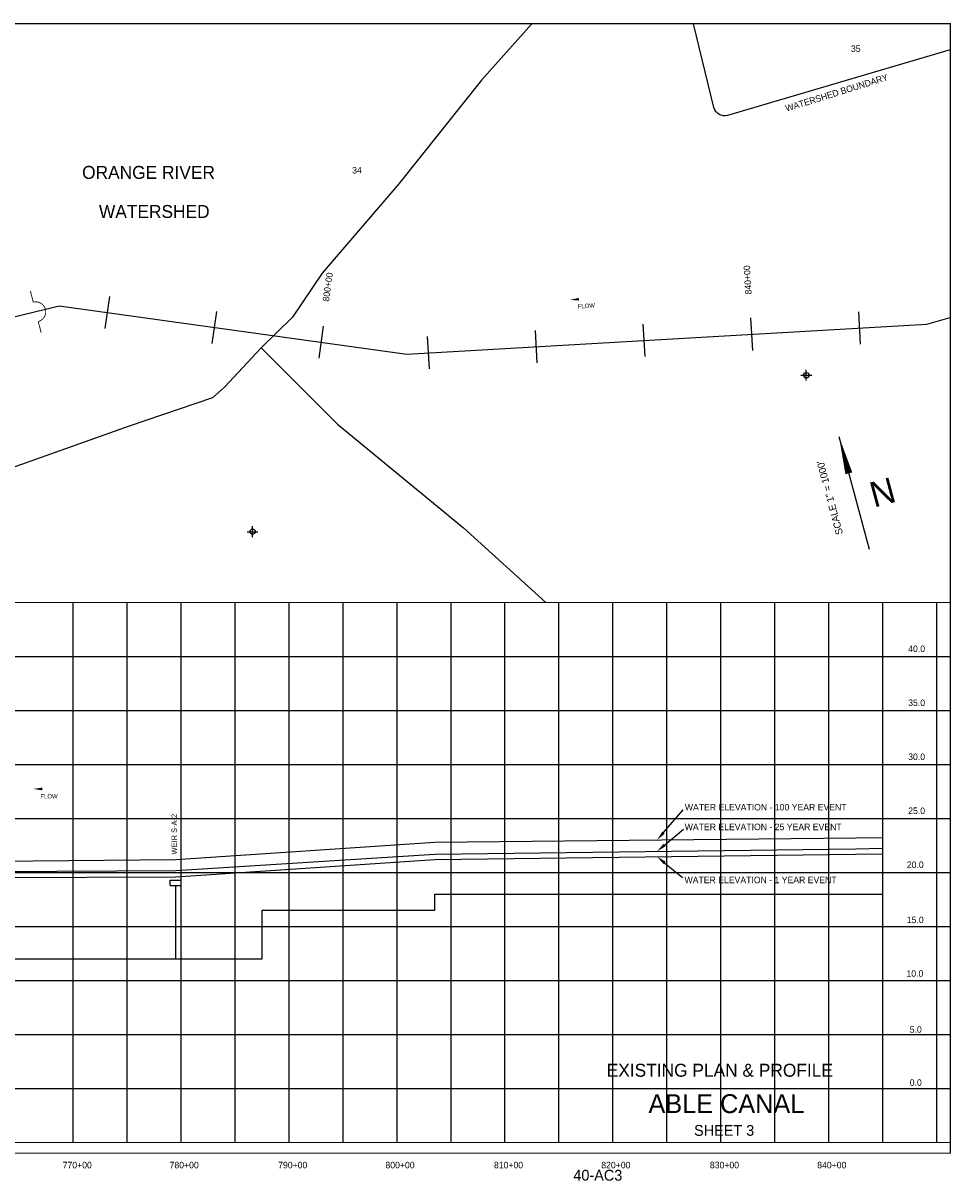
# Model space of a CAD drawing. Extents: x 69120 to 85130, y -855 to 9865.
# Tile 2 of 2: x 76537 to 85130, y -855 to 9865. Entities that reach past the tile are written whole.
import ezdxf
from ezdxf.enums import TextEntityAlignment as Align

# ---------------------------------------------------------------- set-up
doc = ezdxf.new("R2010")
doc.units = 0
doc.header["$LTSCALE"] = 800
doc.header["$PDMODE"] = 34
doc.header["$PDSIZE"] = 50
doc.linetypes.add('DASHED', pattern=[0])
doc.linetypes.add('STREAM', pattern=[0])
doc.layers.get('0').update_dxf_attribs({"linetype": 'CONTINUOUS'})
for name, color, linetype in [('100YR', 15, 'CONTINUOUS'), ('10YR', 15, 'CONTINUOUS'), ('25YR', 15, 'CONTINUOUS'), ('BORDER', 1, 'CONTINUOUS'), ('EXISTING', 1, 'CONTINUOUS'), ('GRID', 2, 'CONTINUOUS'), ('MAJROADS', 9, 'CONTINUOUS'), ('SEC', 2, 'CONTINUOUS'), ('STATIONS', 7, 'CONTINUOUS'), ('STRUCTURES', 1, 'CONTINUOUS'), ('TEXT', 7, 'CONTINUOUS'), ('TRUNKS', 5, 'STREAM'), ('WSHEDS', 3, 'CONTINUOUS')]:
    doc.layers.add(name, color=color, linetype=linetype)

# ---------------------------------------------------------------- blocks, each defined once
blk = doc.blocks.new('NOARR')
at = {"layer": 'TEXT', "color": 0}
blk.add_line((104, 659), (104, -421), dxfattribs=at)
blk.add_lwpolyline([(104, 659, 0, 65.7, 0), (104, 307, 65.7, 65.7, 0)], format="xyseb", dxfattribs=at)
for s, height, rotation, p in [('SCALE 1" = 1000\'', 65.73, 90, (-92, 134)), ('N', 235, 180, (360, 174))]:
    blk.add_text(s, height=height, rotation=rotation, dxfattribs=at).set_placement(p, align=Align.CENTER)
blk = doc.blocks.new('WEIR')
at = {"layer": 'STRUCTURES', "color": 0, "const_width": 30}
blk.add_lwpolyline([(-345, 747), (-345, 345, -1), (-345, -345), (-345, -747)], format="xyb", dxfattribs=at)
blk = doc.blocks.new('LEAD')
at = {"layer": 'TEXT', "color": 0}
blk.add_line((59, 68), (242, 278), dxfattribs=at)
blk.add_solid([(70, 58), (48, 78), (0, 0)], dxfattribs=at)
blk = doc.blocks.new('FLARROW')
at = {"color": 0}
blk.add_lwpolyline([(-0.28, 0.019, 0, 0.05, 0), (-0.112, 0.019, 0, 0, -0.087559), (-0.012, 0.001, 0, 0, 0.245722), (0.075, 0.013, 0, 0, -0.309425), (0.212, 0.015, 0, 0, 0), (0.278, 0.013, 0, 0, 0)], format="xyseb", dxfattribs=at)
blk.add_text('FLOW', height=0.08, dxfattribs=at).set_placement((0.015, -0.157), align=Align.CENTER)
blk = doc.blocks.new('FLOW')
at = {"layer": 'TRUNKS', "color": 0, "xscale": 500, "yscale": 500, "zscale": 500, "rotation": 26.28602035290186}
blk.add_blockref('FLARROW', (-11, 25), dxfattribs=at)

msp = doc.modelspace()

# ---------------------------------------------------------------- linework, layer by layer
at = {"layer": '100YR', "color": 0}
for p, q in [((77950, 2120), (80350, 2280)), ((80350, 2280), (84250, 2320)), ((84250, 2320), (84500, 2323)), ((73450, 2080), (77950, 2120))]:
    msp.add_line(p, q, dxfattribs=at)
at = {"layer": '10YR', "color": 0}
for p, q in [((80350, 2120), (84250, 2170)), ((84250, 2170), (84500, 2173)), ((77950, 1960), (80350, 2120)), ((73450, 1940), (77950, 1960))]:
    msp.add_line(p, q, dxfattribs=at)
at = {"layer": '25YR', "color": 0}
for p, q in [((77950, 2020), (80350, 2170)), ((80350, 2170), (84250, 2220)), ((84250, 2220), (84500, 2225)), ((73450, 1990), (77950, 2020))]:
    msp.add_line(p, q, dxfattribs=at)
at = {"layer": 'BORDER', "color": 0, "const_width": 10}
msp.add_lwpolyline([(69125, -600), (85125, -600), (85125, 9860), (69125, 9860)], close=True, dxfattribs=at)
for points in [[(69125, 4500), (85125, 4500)], [(69125, -500), (85125, -500)]]:
    msp.add_lwpolyline(points, dxfattribs=at)
at = {"layer": 'EXISTING', "color": 0}
for p, q in [((82478, 2254), (82653, 2401)), ((82479, 2090), (82645, 1955))]:
    msp.add_line(p, q, dxfattribs=at)
at = {"layer": 'EXISTING', "color": 0, "linetype": 'DASHED'}
for p, q in [((80350, 1650), (80350, 1800)), ((80350, 1800), (83850, 1800)), ((83850, 1800), (84500, 1800)), ((78750, 1200), (78750, 1650)), ((78750, 1650), (80350, 1650)), ((73450, 1200), (77950, 1200)), ((77950, 1200), (78750, 1200))]:
    msp.add_line(p, q, dxfattribs=at)
at = {"layer": 'EXISTING', "color": 0}
for points in [[(82488, 2243), (82468, 2266), (82409, 2196)], [(82469, 2078), (82488, 2101), (82409, 2146)]]:
    msp.add_solid(points, dxfattribs=at)
at = {"layer": 'GRID', "color": 0}
for points in [[(77000, -500), (77000, 4500)], [(77500, -500), (77500, 4500)], [(78000, -500), (78000, 4500)], [(78500, -500), (78500, 4500)], [(79000, -500), (79000, 4500)], [(79500, -500), (79500, 4500)], [(80000, -500), (80000, 4500)], [(80500, -500), (80500, 4500)], [(81000, -500), (81000, 4500)], [(81500, -500), (81500, 4500)], [(82000, -500), (82000, 4500)], [(82500, -500), (82500, 4500)], [(83000, -500), (83000, 4500)], [(83500, -500), (83500, 4500)], [(84000, -500), (84000, 4500)], [(84500, -500), (84500, 4500)], [(85000, -500), (85000, 4500)], [(69125, 4000), (85125, 4000)], [(69125, 3500), (85125, 3500)], [(69125, 3000), (85125, 3000)], [(69125, 2500), (85125, 2500)], [(69125, 2000), (85125, 2000)], [(69125, 1500), (85125, 1500)], [(69125, 1000), (85125, 1000)], [(69125, 500), (85125, 500)], [(69125, 0), (85125, 0)]]:
    msp.add_lwpolyline(points, dxfattribs=at)
at = {"layer": 'MAJROADS', "color": 0}
for points in [[(81248, 9860), (80781, 9336), (80017, 8376), (79306, 7550), (79031, 7141), (78741, 6858), (78403, 6493), (78290, 6394), (77518, 6133), (76242, 5680), (75692, 5598), (74884, 5344), (73294, 4931), (71614, 4500)], [(78741, 6858), (79450, 6152), (80617, 5192), (81377, 4500)]]:
    msp.add_lwpolyline(points, dxfattribs=at)
at = {"layer": 'SEC', "color": 0}
for p in [(83791, 6605), (78662, 5156)]:
    msp.add_point(p, dxfattribs=at)
at = {"layer": 'STATIONS', "color": 0}
for p, q in [((77298, 7036), (77339, 7334)), ((78289, 6899), (78330, 7196)), ((84294, 6893), (84277, 7192)), ((82297, 6778), (82280, 7077)), ((83296, 6835), (83278, 7135)), ((79279, 6762), (79320, 7059)), ((81299, 6720), (81282, 7020)), ((80301, 6663), (80283, 6963))]:
    msp.add_line(p, q, dxfattribs=at)
at = {"layer": 'STRUCTURES', "color": 0}
for p, q in [((77900, 1930), (78000, 1930)), ((77900, 1880), (78000, 1880))]:
    msp.add_line(p, q, dxfattribs=at)
for points in [[(77900, 1880), (77900, 1930)], [(78000, 1880), (78000, 1930)], [(77950, 1200), (77950, 1880)]]:
    msp.add_lwpolyline(points, dxfattribs=at)
at = {"layer": 'TRUNKS', "color": 0}
for p, q in [((74356, 6640), (76870, 7247)), ((76870, 7247), (80091, 6801)), ((80091, 6801), (84909, 7078)), ((84909, 7078), (85125, 7139))]:
    msp.add_line(p, q, dxfattribs=at)
at = {"layer": 'WSHEDS', "color": 0}
msp.add_lwpolyline([(85125, 9619), (83062, 9011, -0.427458), (82936, 9083), (82745, 9860, 0.002437)], format="xyb", dxfattribs=at)

# ---------------------------------------------------------------- block references
at = {"layer": 'EXISTING', "color": 0, "linetype": 'BYBLOCK'}
msp.add_blockref('LEAD', (82409, 2301), dxfattribs=at)
at = {"layer": 'STRUCTURES', "color": 0, "linetype": 'BYBLOCK', "xscale": 0.267596, "yscale": 0.267596, "zscale": 0.267596, "rotation": 14.49365313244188}
msp.add_blockref('WEIR', (76743, 7215), dxfattribs=at)
at = {"layer": 'STRUCTURES', "color": 0, "linetype": 'BYBLOCK', "rotation": 15}
msp.add_blockref('NOARR', (84164, 5373), dxfattribs=at)
at = {"layer": 'TEXT', "color": 0}
for p, rotation in [((81742, 7277), 338.4629829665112), ((76768, 2737), 333.7613370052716)]:
    msp.add_blockref('FLOW', p, dxfattribs=dict(at, rotation=rotation))

# ---------------------------------------------------------------- texts
at = {"layer": 'EXISTING', "color": 0}
for s, p in [('WATER ELEVATION - 100 YEAR EVENT', (82666, 2575)), ('WATER ELEVATION - 25 YEAR EVENT', (82665, 2392)), ('WATER ELEVATION - 1 YEAR EVENT', (82663, 1901))]:
    msp.add_text(s, height=60, dxfattribs=at).set_placement(p)
msp.add_text('EXISTING PLAN & PROFILE', height=120, dxfattribs=at).set_placement((82990, 109), align=Align.CENTER)
at = {"layer": 'STATIONS', "color": 0}
for s, rotation, p in [('840+00', 93.2917, (83277, 7489)), ('800+00', 82.1169, (79388, 7418))]:
    msp.add_text(s, height=60, rotation=rotation, dxfattribs=at).set_placement(p, align=Align.CENTER)
at = {"layer": 'TEXT', "color": 0}
for s, height, p in [('35', 60, (84249, 9599)), ('34', 60, (79629, 8473)), ('5.0', 60, (84805, 516)), ('0.0', 60, (84805, 25)), ('ABLE CANAL', 175, (83051, -228)), ('SHEET 3', 100, (83030, -438)), ('770+00', 60, (77038, -739)), ('780+00', 60, (78028, -739)), ('790+00', 60, (79034, -739)), ('800+00', 60, (80028, -739)), ('810+00', 60, (81033, -739)), ('820+00', 60, (82027, -739)), ('830+00', 60, (83033, -739)), ('840+00', 60, (84027, -739)), ('40-AC3', 100, (81860, -853))]:
    msp.add_text(s, height=height, dxfattribs=at).set_placement(p, align=Align.CENTER)
msp.add_text('WATERSHED BOUNDARY', height=60, rotation=17.3067, dxfattribs=at).set_placement((84081, 9192), align=Align.CENTER)
for s, height, p in [('ORANGE RIVER', 120, (77083, 8423)), ('WATERSHED', 120, (77239, 8061)), ('40.0', 60, (84735, 4042)), ('35.0', 60, (84735, 3542)), ('30.0', 60, (84735, 3042)), ('25.0', 60, (84735, 2542)), ('20.0', 60, (84722, 2042)), ('15.0', 60, (84722, 1531)), ('10.0', 60, (84719, 1034))]:
    msp.add_text(s, height=height, dxfattribs=at).set_placement(p)
msp.add_text('WEIR S-A-2', height=50, rotation=90, dxfattribs=at).set_placement((77961, 2167))

doc.saveas('drawing.dxf')
